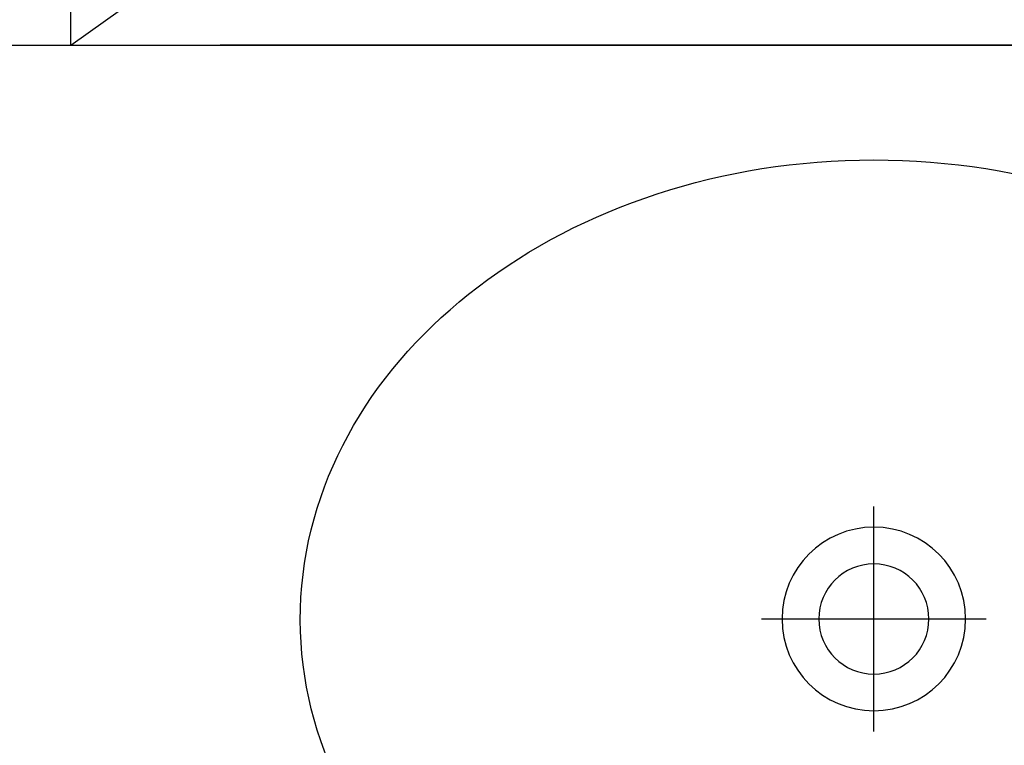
# Model space of a CAD drawing. Header units: millimetres. Extents: x 6161 to 8965, y -9035 to -5431.
# Tile 211 of 256: x 6937 to 6980, y -6534 to -6503. Entities that reach past the tile are written whole.
import ezdxf

# ---------------------------------------------------------------- set-up
doc = ezdxf.new("R2010")
doc.units = ezdxf.units.MM
doc.linetypes.add('DASHED', pattern=[19.05, 12.7, -6.35])
doc.layers.add('Wyposazenie Wew - Urzadzenia Sanitarne', color=6, linetype='Continuous')

# ---------------------------------------------------------------- blocks, each defined once
blk = doc.blocks.new('Modul_MOP')
at = {"color": 9, "true_color": 0xb8b8b8}
for points in [[(0, -25.1), (0, -34.9)], [(-4.9, -30), (4.9, -30)]]:
    blk.add_lwpolyline(points, dxfattribs=at)
at = {"color": 9, "linetype": 'DASHED', "ltscale": 5, "true_color": 0xb8b8b8}
blk.add_lwpolyline([(-35, -55), (-35, -105), (35, -105), (35, -55), (-35, -55), (35, -105), (-35, -105), (35, -55)], dxfattribs=at)
for radius in [4, 2.4]:
    blk.add_circle((0, -30), radius)
blk.add_ellipse((0, -30), major_axis=(-25, 0), ratio=0.8, start_param=4.807479, end_param=10.900484)
blk.add_point((0, -55))

msp = doc.modelspace()

# ---------------------------------------------------------------- linework, layer by layer
at = {"layer": 'Wyposazenie Wew - Urzadzenia Sanitarne'}
msp.add_lwpolyline([(6518.833, -6503.817), (7013.833, -6503.817), (7013.833, -6558.817), (6518.833, -6558.817)], close=True, dxfattribs=at)

# ---------------------------------------------------------------- block references
at = {"layer": 'Wyposazenie Wew - Urzadzenia Sanitarne', "xscale": -1, "rotation": 180}
msp.add_blockref('Modul_MOP', (6973.833, -6558.817), dxfattribs=at)

doc.saveas('drawing.dxf')
